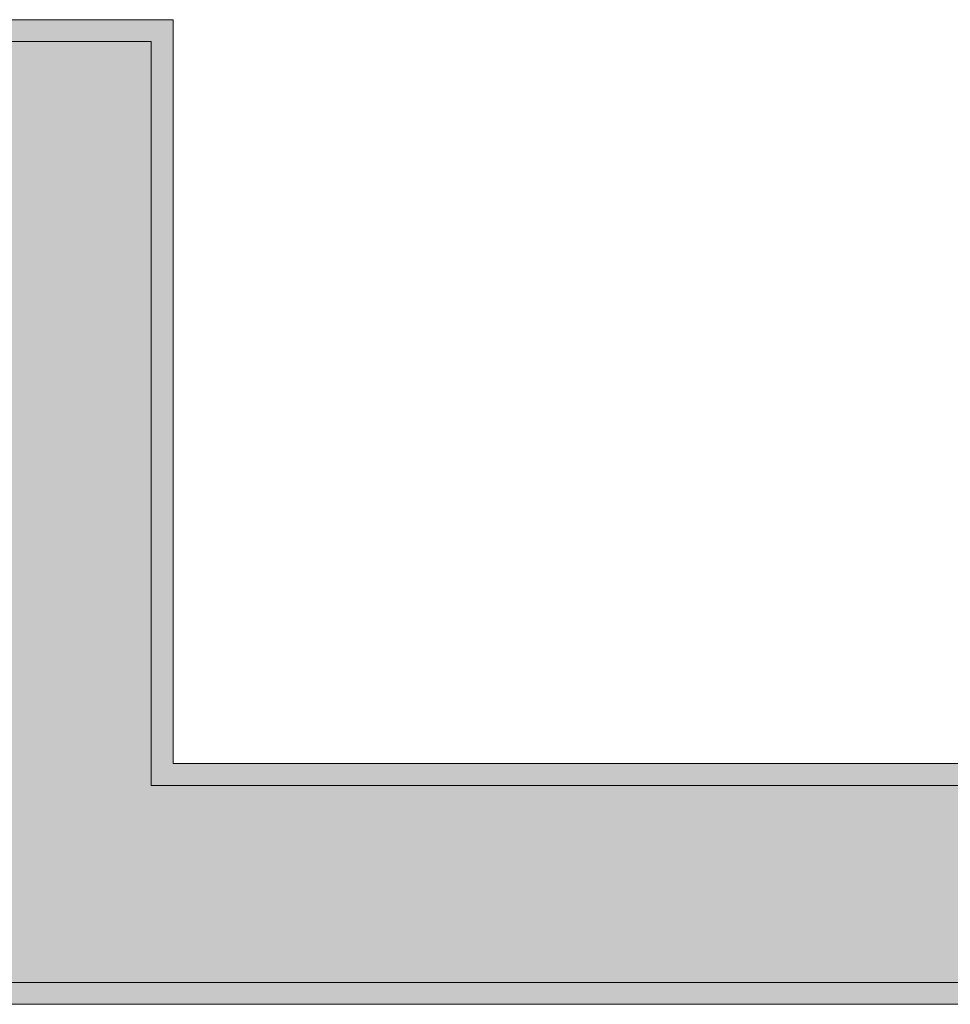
# Model space of a CAD drawing. Header units: millimetres. Extents: x -40968 to 11883, y -18816 to 4378.
# Tile 220 of 256: x 6712 to 7137, y -17084 to -16634. Entities that reach past the tile are written whole.
import ezdxf

# ---------------------------------------------------------------- set-up
doc = ezdxf.new("R2010")
doc.units = ezdxf.units.MM
doc.header["$MEASUREMENT"] = 0
for name, color, linetype, lineweight in [('08_E_Envans secs_Pluma_Nº__7', 7, 'Continuous', 5), ('12_FAÇ_Façana_Pluma_Nº__7', 7, 'Continuous', 5), ('Nuevo_08_E_Envans secs_Pluma_Nº__1', 7, 'Continuous', 5)]:
    doc.layers.add(name, color=color, linetype=linetype, lineweight=lineweight)
doc.layers.add('12_FAÇ_Façana', color=7, linetype='Continuous')
doc.layers.add('12_FAÇ_Façana_Pluma_Nº__102', color=7, linetype='Continuous', lineweight=5, true_color=0xcccccc)
doc.layers.add('12_FAÇ_Façana_Pluma_Nº__176', color=7, linetype='Continuous', lineweight=15, true_color=0x93a0c6)

# ---------------------------------------------------------------- blocks, each defined once
blk = doc.blocks.new('Muro_65_1', base_point=(6782.11, -16633.98))
at = {"layer": '12_FAÇ_Façana_Pluma_Nº__102', "linetype": 'Continuous', "lineweight": 0, "true_color": 0xe5e5e5}
for points in [[(6363.11, -16713.98), (6363.11, -16643.98), (6357.11, -16643.98), (6357.11, -16713.98)], [(6369.11, -16713.98), (6369.11, -16643.98), (6363.11, -16643.98), (6363.11, -16713.98)], [(6382.11, -16713.98), (6382.11, -16643.98), (6369.11, -16643.98), (6369.11, -16713.98)], [(6422.11, -16713.98), (6422.11, -16643.98), (6382.11, -16643.98), (6382.11, -16713.98)], [(6432.11, -16643.98), (6422.11, -16643.98), (6422.11, -16713.98), (6432.11, -16713.98)], [(6432.11, -16713.98), (6522.11, -16713.98), (6522.11, -16643.98), (6432.11, -16643.98)], [(6522.11, -16713.98), (6702.11, -16713.98), (6702.11, -16643.98), (6522.11, -16643.98)], [(6702.11, -16713.98), (6772.11, -16713.98), (6772.11, -16643.98)], [(6702.11, -16713.98), (6772.11, -16643.98), (6702.11, -16643.98)]]:
    blk.add_hatch(color=254, dxfattribs=at).paths.add_polyline_path(points)
at = {"layer": '12_FAÇ_Façana_Pluma_Nº__176', "linetype": 'Continuous', "lineweight": 0, "true_color": 0x495063}
for points in [[(6422.11, -16643.98), (6432.11, -16643.98), (6432.11, -16633.98), (6422.11, -16633.98)], [(6522.11, -16643.98), (6532.11, -16643.98), (6532.11, -16633.98), (6522.11, -16633.98)], [(6532.11, -16643.98), (6772.11, -16643.98), (6772.11, -16633.98), (6532.11, -16633.98)], [(6772.11, -16643.98), (6782.11, -16643.98), (6782.11, -16633.98)], [(6772.11, -16643.98), (6782.11, -16633.98), (6772.11, -16633.98)], [(6692.11, -16713.98), (6422.11, -16713.98), (6422.11, -16723.98), (6692.11, -16723.98)], [(6692.11, -16723.98), (6702.11, -16723.98), (6702.11, -16713.98)], [(6692.11, -16723.98), (6702.11, -16713.98), (6692.11, -16713.98)]]:
    blk.add_hatch(color=251, dxfattribs=at).paths.add_polyline_path(points)
at = {"layer": '08_E_Envans secs_Pluma_Nº__7', "color": 7, "linetype": 'Continuous', "lineweight": 5}
for p, q in [((6363.11, -16643.98), (6357.11, -16643.98)), ((6369.11, -16643.98), (6363.11, -16643.98)), ((6382.11, -16643.98), (6369.11, -16643.98)), ((6422.11, -16643.98), (6382.11, -16643.98)), ((6357.11, -16713.98), (6363.11, -16713.98)), ((6363.11, -16713.98), (6369.11, -16713.98)), ((6369.11, -16713.98), (6382.11, -16713.98)), ((6382.11, -16713.98), (6422.11, -16713.98))]:
    blk.add_line(p, q, dxfattribs=at)
at = {"layer": '12_FAÇ_Façana_Pluma_Nº__7', "color": 7, "linetype": 'Continuous', "lineweight": 5}
for p, q in [((6432.11, -16633.98), (6432.11, -16643.98)), ((6522.11, -16643.98), (6522.11, -16633.98)), ((6432.11, -16643.98), (6422.11, -16643.98)), ((6702.11, -16643.98), (6522.11, -16643.98)), ((6772.11, -16643.98), (6702.11, -16643.98)), ((6772.11, -16713.98), (6772.11, -16643.98)), ((6422.11, -16713.98), (6432.11, -16713.98)), ((6432.11, -16713.98), (6522.11, -16713.98)), ((6522.11, -16713.98), (6702.11, -16713.98)), ((6702.11, -16723.98), (6702.11, -16713.98))]:
    blk.add_line(p, q, dxfattribs=at)
at = {"layer": '12_FAÇ_Façana_Pluma_Nº__7', "color": 7, "linetype": 'Continuous', "lineweight": 5, "flags": 128}
for points in [[(6422.11, -16633.98), (6422.11, -16643.98)], [(6782.11, -16633.98), (6532.11, -16633.98)], [(6782.11, -16633.98), (6782.11, -16643.98)], [(6422.11, -16713.98), (6422.11, -16723.98)], [(6422.11, -16723.98), (6692.11, -16723.98)]]:
    blk.add_lwpolyline(points, dxfattribs=at)
at = {"layer": 'Nuevo_08_E_Envans secs_Pluma_Nº__1', "color": 7, "linetype": 'Continuous', "lineweight": 5}
blk.add_line((6357.11, -16643.98), (6357.11, -16713.98), dxfattribs=at)
blk = doc.blocks.new('Muro_66_1', base_point=(6782.11, -17083.98))
at = {"layer": '12_FAÇ_Façana_Pluma_Nº__102', "linetype": 'Continuous', "lineweight": 0, "true_color": 0xe5e5e5}
for points in [[(6702.11, -16713.98), (6702.11, -16973.98), (6772.11, -16973.98), (6772.11, -16713.98)], [(6772.11, -16973.98), (6702.11, -16973.98), (6702.11, -16983.98), (6772.11, -16983.98)]]:
    blk.add_hatch(color=254, dxfattribs=at).paths.add_polyline_path(points)
at = {"layer": '12_FAÇ_Façana_Pluma_Nº__176', "linetype": 'Continuous', "lineweight": 0, "true_color": 0x495063}
for points in [[(6772.11, -16643.98), (6772.11, -16973.98), (6782.11, -16973.98), (6782.11, -16643.98)], [(6692.11, -16723.98), (6692.11, -16973.98), (6702.11, -16973.98), (6702.11, -16723.98)]]:
    blk.add_hatch(color=251, dxfattribs=at).paths.add_polyline_path(points)
at = {"layer": '12_FAÇ_Façana_Pluma_Nº__7', "color": 7, "linetype": 'Continuous', "lineweight": 5}
for p, q in [((6772.11, -16713.98), (6772.11, -16643.98)), ((6702.11, -16723.98), (6702.11, -16713.98)), ((6772.11, -16973.98), (6772.11, -16713.98)), ((6702.11, -16723.98), (6702.11, -16973.98)), ((6702.11, -16973.98), (6702.11, -16983.98)), ((6772.11, -16983.98), (6772.11, -16973.98))]:
    blk.add_line(p, q, dxfattribs=at)
at = {"layer": '12_FAÇ_Façana_Pluma_Nº__7', "color": 7, "linetype": 'Continuous', "lineweight": 5, "flags": 128}
for points in [[(6782.11, -16973.98), (6782.11, -16643.98)], [(6692.11, -16723.98), (6692.11, -16973.98)]]:
    blk.add_lwpolyline(points, dxfattribs=at)
blk = doc.blocks.new('Muro_70_1', base_point=(6178.89, -17083.98))
at = {"layer": '12_FAÇ_Façana_Pluma_Nº__102', "linetype": 'Continuous', "lineweight": 0, "true_color": 0xe5e5e5}
for points in [[(6772.11, -16983.98), (6702.11, -16983.98), (6702.11, -17073.98), (6772.11, -17073.98)], [(6772.11, -17073.98), (11812.98, -17073.98), (11812.98, -16983.98), (6772.11, -16983.98)]]:
    blk.add_hatch(color=254, dxfattribs=at).paths.add_polyline_path(points)
at = {"layer": '12_FAÇ_Façana_Pluma_Nº__176', "linetype": 'Continuous', "lineweight": 0, "true_color": 0x495063}
for points in [[(6782.11, -16973.98), (6772.11, -16973.98), (6772.11, -16983.98), (6782.11, -16983.98)], [(6782.11, -16983.98), (11812.98, -16983.98), (11812.98, -16973.98), (6782.11, -16973.98)], [(6178.89, -17083.98), (11812.98, -17083.98), (11812.98, -17073.98), (6178.89, -17073.98)]]:
    blk.add_hatch(color=251, dxfattribs=at).paths.add_polyline_path(points)
at = {"layer": '12_FAÇ_Façana_Pluma_Nº__7', "color": 7, "linetype": 'Continuous', "lineweight": 5}
for p, q in [((6772.11, -16983.98), (6772.11, -16973.98)), ((11812.98, -16983.98), (6772.11, -16983.98)), ((6702.11, -17073.98), (6772.11, -17073.98)), ((6772.11, -17073.98), (11812.98, -17073.98))]:
    blk.add_line(p, q, dxfattribs=at)
at = {"layer": '12_FAÇ_Façana_Pluma_Nº__7', "color": 7, "linetype": 'Continuous', "lineweight": 5, "flags": 128}
for points in [[(11812.98, -16973.98), (6782.11, -16973.98)], [(6178.89, -17083.98), (11812.98, -17083.98)]]:
    blk.add_lwpolyline(points, dxfattribs=at)

msp = doc.modelspace()

# ---------------------------------------------------------------- block references
at = {"layer": '12_FAÇ_Façana', "color": 7, "lineweight": 20}
for name, p in [('Muro_65_1', (6782.11, -16633.98)), ('Muro_66_1', (6782.11, -17083.98)), ('Muro_70_1', (6178.89, -17083.98))]:
    msp.add_blockref(name, p, dxfattribs=at)

doc.saveas('drawing.dxf')
